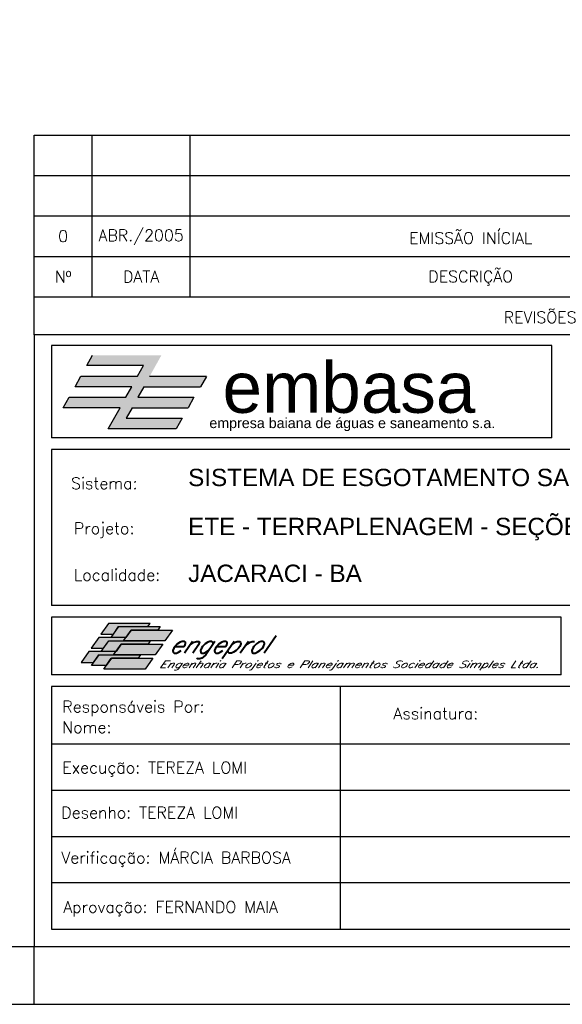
# Model space of a CAD drawing. Extents: x -1825 to 98, y 5678 to 6985.
# Tile 29 of 86: x -1172 to -1078, y 6391 to 6561. Entities that reach past the tile are written whole.
import ezdxf
from ezdxf.enums import TextEntityAlignment as Align

# ---------------------------------------------------------------- set-up
doc = ezdxf.new("R2010")
doc.units = 0
doc.header["$MEASUREMENT"] = 0
doc.layers.add('CARIMBO', color=7, linetype='CONTINUOUS')
doc.layers.add('PADRÃO', color=7, linetype='CONTINUOUS')
doc.styles.add('ISOCP', font='ARIAL.TTF')
doc.styles.add('ROMAMS', font='ROMANS.shx', dxfattribs={"height": 1.2})
doc.styles.add('ROMANS', font='romans.shx', dxfattribs={"height": 1.5})

msp = doc.modelspace()

# ---------------------------------------------------------------- hatches: boundary and pattern name
at = {"layer": 'CARIMBO'}
h = msp.add_hatch(color=162, dxfattribs=at)
h.dxf.hatch_style = 2
h.paths.add_polyline_path([(-1139.41, 6499.66), (-1149.23, 6499.66), (-1147.19, 6503.32), (-1159.09, 6503.32), (-1160.1, 6501.51), (-1150.29, 6501.51), (-1151.3, 6499.69), (-1161.11, 6499.69), (-1162.13, 6497.87), (-1152.31, 6497.87), (-1153.33, 6496.06), (-1163.14, 6496.06), (-1164.16, 6494.24), (-1154.34, 6494.24), (-1156.38, 6490.58), (-1144.62, 6490.58), (-1143.59, 6492.42), (-1147.19, 6492.42), (-1153.28, 6492.42), (-1152.26, 6494.24), (-1142.58, 6494.24), (-1141.56, 6496.06), (-1151.25, 6496.06), (-1150.23, 6497.87), (-1140.41, 6497.87)])
h = msp.add_hatch(color=82, dxfattribs=at)
h.paths.add_polyline_path([(-1157.66, 6455.05), (-1155.5, 6455.05), (-1154.59, 6456.37), (-1149.55, 6456.37), (-1149.16, 6456.92), (-1156.34, 6456.92)])
h.paths.add_polyline_path([(-1158.03, 6454.49), (-1159.35, 6452.61), (-1157.2, 6452.61), (-1156.27, 6453.93), (-1153.76, 6453.93), (-1153.37, 6454.49), (-1155.9, 6454.49)])
h.paths.add_polyline_path([(-1159.75, 6452.05), (-1161.07, 6450.17), (-1158.91, 6450.17), (-1158, 6451.47), (-1155.45, 6451.47), (-1155.06, 6452.05)])
h = msp.add_hatch(color=100, dxfattribs=at)
h.paths.add_polyline_path([(-1152.45, 6455.77), (-1147.8, 6455.77), (-1147.4, 6456.37), (-1154.57, 6456.37), (-1155.9, 6454.49), (-1153.37, 6454.49), (-1153.34, 6454.49)])
h.paths.add_polyline_path([(-1154.15, 6453.33), (-1149.5, 6453.33), (-1149.11, 6453.89), (-1153.74, 6453.89), (-1153.76, 6453.89), (-1153.73, 6453.93), (-1156.27, 6453.93), (-1157.59, 6452.05), (-1155.06, 6452.05), (-1155.04, 6452.05)])
h.paths.add_polyline_path([(-1155.86, 6450.88), (-1151.21, 6450.88), (-1150.82, 6451.46), (-1155.43, 6451.46), (-1155.45, 6451.46), (-1155.44, 6451.47), (-1157.98, 6451.47), (-1159.3, 6449.61), (-1156.73, 6449.61)])
h = msp.add_hatch(color=71, dxfattribs=at)
h.paths.add_polyline_path([(-1152.44, 6455.77), (-1153.33, 6454.49), (-1153.34, 6454.49), (-1153.73, 6453.93), (-1153.72, 6453.93), (-1153.74, 6453.89), (-1146.58, 6453.89), (-1145.26, 6455.77)])
h.paths.add_polyline_path([(-1148.27, 6451.46), (-1146.95, 6453.33), (-1154.13, 6453.33), (-1155.02, 6452.05), (-1155.04, 6452.05), (-1155.44, 6451.47), (-1155.41, 6451.47), (-1155.43, 6451.46)])
h.paths.add_polyline_path([(-1155.84, 6450.88), (-1156.73, 6449.61), (-1156.73, 6449.61), (-1157.16, 6449), (-1149.98, 6449), (-1148.66, 6450.88)])

# ---------------------------------------------------------------- linework, layer by layer
at = {"layer": 'CARIMBO', "color": 3}
for p, q in [((-1169.2, 6541.41), (-994.2, 6541.41)), ((-1169.2, 6534.41), (-994.2, 6534.41)), ((-1169.2, 6527.41), (-994.2, 6527.41)), ((-1036.2, 6428.02), (-1166.2, 6428.02)), ((-1036.2, 6420.02), (-1166.2, 6420.02)), ((-1036.2, 6412.02), (-1166.2, 6412.02))]:
    msp.add_line(p, q, dxfattribs=at)
at = {"layer": 'CARIMBO', "color": 6}
for p, q in [((-1169.2, 6506.83), (-1169.2, 6541.41)), ((-994.2, 6506.83), (-1169.2, 6506.83)), ((-1169.2, 6506.83), (-1169.2, 6401.02)), ((-1079.66, 6505.02), (-1166.2, 6505.02)), ((-1166.2, 6505.02), (-1166.2, 6489.02)), ((-1079.66, 6489.02), (-1079.66, 6505.02)), ((-1079.66, 6489.02), (-1166.2, 6489.02)), ((-997.2, 6487.02), (-1166.2, 6487.02)), ((-1166.2, 6487.02), (-1166.2, 6460.02)), ((-997.2, 6460.02), (-1166.2, 6460.02)), ((-1078.06, 6458.02), (-1166.2, 6458.02)), ((-1166.2, 6458.02), (-1166.2, 6448.02)), ((-1078.06, 6448.02), (-1078.06, 6458.02)), ((-1078.06, 6448.02), (-1166.2, 6448.02)), ((-1036.2, 6446.02), (-1166.2, 6446.02)), ((-1166.2, 6446.02), (-1166.2, 6404.02)), ((-1116.2, 6404.02), (-1116.2, 6446.02)), ((-1036.2, 6436.02), (-1166.2, 6436.02)), ((-1166.2, 6404.02), (-1036.2, 6404.02))]:
    msp.add_line(p, q, dxfattribs=at)
at = {"layer": 'CARIMBO', "color": 4}
for p, q in [((-1159.2, 6541.41), (-1159.2, 6513.41)), ((-1142.2, 6513.41), (-1142.2, 6541.41)), ((-1169.2, 6520.41), (-994.2, 6520.41)), ((-1169.2, 6513.41), (-994.2, 6513.41))]:
    msp.add_line(p, q, dxfattribs=at)
at = {"layer": 'CARIMBO', "color": 162}
for p, q in [((-1160.1, 6501.51), (-1159.09, 6503.32)), ((-1150.29, 6501.51), (-1160.1, 6501.51)), ((-1151.3, 6499.69), (-1150.29, 6501.51)), ((-1162.13, 6497.87), (-1161.11, 6499.69)), ((-1161.11, 6499.69), (-1151.3, 6499.69)), ((-1139.41, 6499.66), (-1149.23, 6499.66)), ((-1139.41, 6499.66), (-1140.41, 6497.87)), ((-1152.31, 6497.87), (-1162.13, 6497.87)), ((-1153.33, 6496.06), (-1152.31, 6497.87)), ((-1150.23, 6497.87), (-1151.25, 6496.06)), ((-1150.23, 6497.87), (-1140.41, 6497.87)), ((-1164.16, 6494.24), (-1163.14, 6496.06)), ((-1163.14, 6496.06), (-1153.33, 6496.06)), ((-1151.25, 6496.06), (-1141.56, 6496.06)), ((-1141.56, 6496.06), (-1142.59, 6494.21)), ((-1154.34, 6494.24), (-1164.16, 6494.24)), ((-1156.38, 6490.58), (-1154.34, 6494.24)), ((-1152.26, 6494.24), (-1153.28, 6492.42)), ((-1152.26, 6494.24), (-1142.58, 6494.24)), ((-1153.28, 6492.42), (-1147.19, 6492.42)), ((-1147.19, 6492.42), (-1143.59, 6492.42)), ((-1143.59, 6492.42), (-1144.62, 6490.58)), ((-1144.62, 6490.58), (-1156.38, 6490.58))]:
    msp.add_line(p, q, dxfattribs=at)
at = {"layer": 'CARIMBO', "color": 2, "linetype": 'CONTINUOUS'}
for points in [[(-1155.5, 6455.05), (-1154.59, 6456.37), (-1149.55, 6456.37), (-1149.16, 6456.92), (-1156.34, 6456.92), (-1157.66, 6455.05), (-1155.5, 6455.05)], [(-1147.8, 6455.77), (-1152.44, 6455.77), (-1153.33, 6454.49), (-1155.9, 6454.49), (-1154.57, 6456.37), (-1147.4, 6456.37), (-1147.8, 6455.77)], [(-1153.37, 6454.49), (-1155.9, 6454.49), (-1158.03, 6454.49), (-1159.35, 6452.61), (-1157.2, 6452.61), (-1156.27, 6453.93), (-1153.76, 6453.93), (-1153.37, 6454.49)], [(-1152.45, 6455.77), (-1145.26, 6455.77), (-1146.58, 6453.89), (-1153.76, 6453.89), (-1152.45, 6455.77)], [(-1149.5, 6453.33), (-1154.13, 6453.33), (-1155.02, 6452.05), (-1157.59, 6452.05), (-1156.27, 6453.93), (-1153.72, 6453.93), (-1153.74, 6453.89), (-1149.11, 6453.89), (-1149.5, 6453.33)], [(-1154.15, 6453.33), (-1146.95, 6453.33), (-1148.27, 6451.46), (-1155.45, 6451.46), (-1154.15, 6453.33)], [(-1158.91, 6450.17), (-1158, 6451.47), (-1155.45, 6451.47), (-1155.06, 6452.05), (-1159.75, 6452.05), (-1161.07, 6450.17), (-1158.91, 6450.17)], [(-1151.21, 6450.88), (-1155.84, 6450.88), (-1156.73, 6449.61), (-1159.3, 6449.61), (-1157.98, 6451.47), (-1155.41, 6451.47), (-1155.43, 6451.46), (-1150.82, 6451.46), (-1151.21, 6450.88)], [(-1155.86, 6450.88), (-1148.66, 6450.88), (-1149.98, 6449), (-1157.16, 6449), (-1155.86, 6450.88)]]:
    msp.add_lwpolyline(points, dxfattribs=at)
at = {"layer": 'PADRÃO', "color": 2}
msp.add_line((-1169.2, 6391.02), (-1169.2, 6401.02), dxfattribs=at)
msp.add_lwpolyline([(-1825.2, 6985.02), (-1825.2, 6391.02), (-984.2, 6391.02), (-984.2, 6985.02), (-1825.2, 6985.02)], dxfattribs=at)
at = {"layer": 'PADRÃO', "color": 1}
msp.add_lwpolyline([(-1800.2, 6401.02), (-994.2, 6401.02), (-994.2, 6975.02), (-1800.2, 6975.02)], close=True, dxfattribs=at)

# ---------------------------------------------------------------- texts
at = {"layer": 'CARIMBO', "color": 2, "style": 'ROMANS'}
for s, p in [('0', (-1164.2, 6523.91)), ('ABR./2005', (-1150.7, 6523.91)), ('EMISSÃO INÍCIAL', (-1093.7, 6523.91)), ('Nº', (-1164.2, 6516.91)), ('DATA', (-1150.7, 6516.91)), ('DESCRIÇÃO', (-1093.7, 6516.91)), ('REVISÕES', (-1081.7, 6510.12))]:
    msp.add_text(s, height=2, dxfattribs=at).set_placement(p, align=Align.MIDDLE)
at = {"layer": 'CARIMBO', "color": 162, "style": 'ISOCP'}
msp.add_text('empresa baiana de águas e saneamento s.a.', height=1.76, dxfattribs=at).set_placement((-1138.9, 6490.71), (-1089.46, 6490.71), align=Align.FIT)
at = {"layer": 'CARIMBO', "color": 2, "style": 'ROMANS'}
for s, p in [('Sistema:', (-1162.81, 6480.15)), ('Projeto:', (-1162.33, 6472.37)), ('Localidade:', (-1162.33, 6464.31)), ('Responsáveis Por:', (-1164.33, 6441.52)), ('Assinatura:', (-1107.06, 6440.34)), ('Nome:', (-1164.33, 6437.95)), ('Execução: TEREZA LOMI', (-1164.33, 6430.98)), ('Desenho: TEREZA LOMI', (-1164.5, 6423.19)), ('Verificação: MÁRCIA BARBOSA', (-1164.5, 6415.4)), ('Aprovação: FERNANDO MAIA', (-1164.16, 6406.86))]:
    msp.add_text(s, height=2, dxfattribs=at).set_placement(p)
at = {"layer": 'CARIMBO', "color": 74, "style": 'ROMAMS', "oblique": 35}
msp.add_text('engeprol', height=3, dxfattribs=at).set_placement((-1146.02, 6451.79))
at = {"layer": 'CARIMBO', "color": 3, "style": 'ROMAMS', "oblique": 35, "width": 1.121413}
msp.add_text('Engenharia Projetos e Planejamentos Sociedade Simples Ltda.', height=1.2, dxfattribs=at).set_placement((-1147.6, 6449.25), (-1081.92, 6449.25), align=Align.FIT)
at = {"layer": 'CARIMBO', "color": 162, "insert": (-1136.62, 6502.15), "char_height": 8.8, "width": 51.868, "attachment_point": 1}
msp.add_mtext('\\fArial|b0|i0|c0|p34;embasa', dxfattribs=at)
at = {"layer": 'CARIMBO', "color": 5, "char_height": 3, "width": 137.4, "attachment_point": 1}
for s, insert in [('\\fArial|b0|i0|c0|p34;SISTEMA DE ESGOTAMENTO SANITÁRIO', (-1142.57, 6483.67)), ('{\\fArial|b0|i0|c0|p34;ETE - TERRAPLENAGEM - SEÇÕES 00 A 02}', (-1142.57, 6475.19)), ('\\fArial|b0|i0|c0|p34;JACARACI - BA', (-1142.57, 6467.09))]:
    msp.add_mtext(s, dxfattribs=dict(at, insert=insert))

doc.saveas('drawing.dxf')
